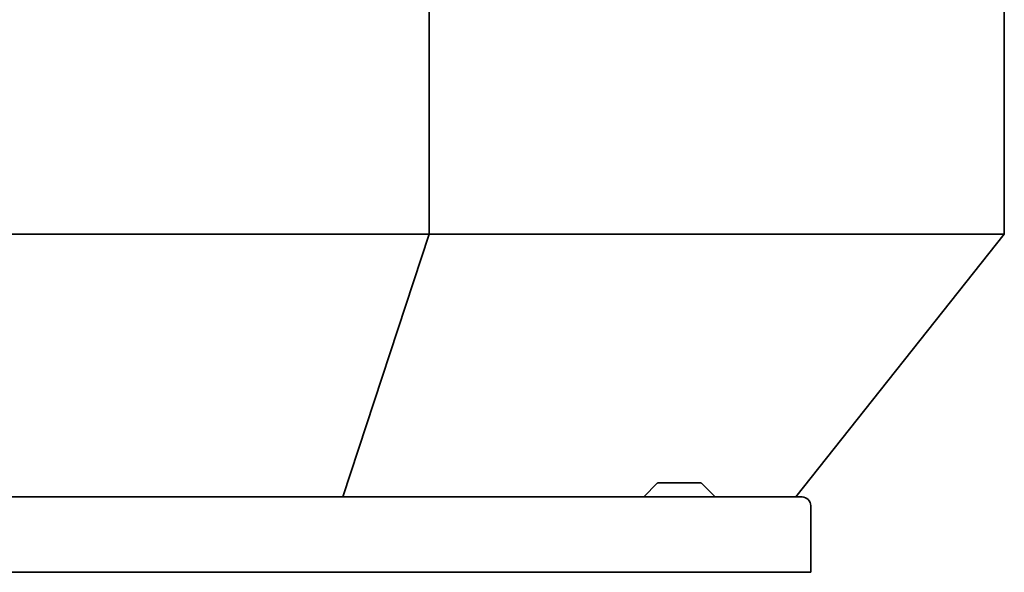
# Model space of a CAD drawing. Header units: millimetres. Extents: x 280 to 1400, y 278 to 909.
# Tile 6 of 11: x 838 to 1400, y 278 to 594. Entities that reach past the tile are written whole.
import ezdxf

# ---------------------------------------------------------------- set-up
doc = ezdxf.new("R2010")
doc.units = ezdxf.units.MM
doc.header["$LTSCALE"] = 4
doc.layers.add('Krawędzie widoczne(ISO)', color=7, linetype='Continuous', lineweight=35, true_color=0x262659)

msp = doc.modelspace()

# ---------------------------------------------------------------- linework, layer by layer
at = {"layer": 'Krawędzie widoczne(ISO)'}
for p, q in [((1072.17, 471.5), (1072.17, 853.5)), ((1400.5, 471.5), (1400.5, 853.5)), ((607.83, 471.5), (1072.17, 471.5)), ((1022.88, 321.5), (1072.17, 471.5)), ((1072.17, 471.5), (1400.5, 471.5)), ((1400.5, 471.5), (1281.5, 321.5)), ((1202.35, 329.35), (1194.65, 321.65)), ((1202.71, 329.5), (1227.29, 329.5)), ((1227.65, 329.35), (1235.35, 321.65)), ((395, 321.5), (1285, 321.5)), ((1290, 278.5), (1290, 316.5)), ((395, 278.5), (1285, 278.5)), ((1290, 278.5), (1285, 278.5))]:
    msp.add_line(p, q, dxfattribs=at)
for centre, radius, start, end in [((1202.71, 329), 0.5, 90, 135), ((1227.29, 329), 0.5, 45, 90), ((1194.29, 322), 0.5, 270, 315), ((1235.71, 322), 0.5, 225, 270), ((1285, 316.5), 5, 0, 90)]:
    msp.add_arc(centre, radius, start, end, dxfattribs=at)

doc.saveas('drawing.dxf')
